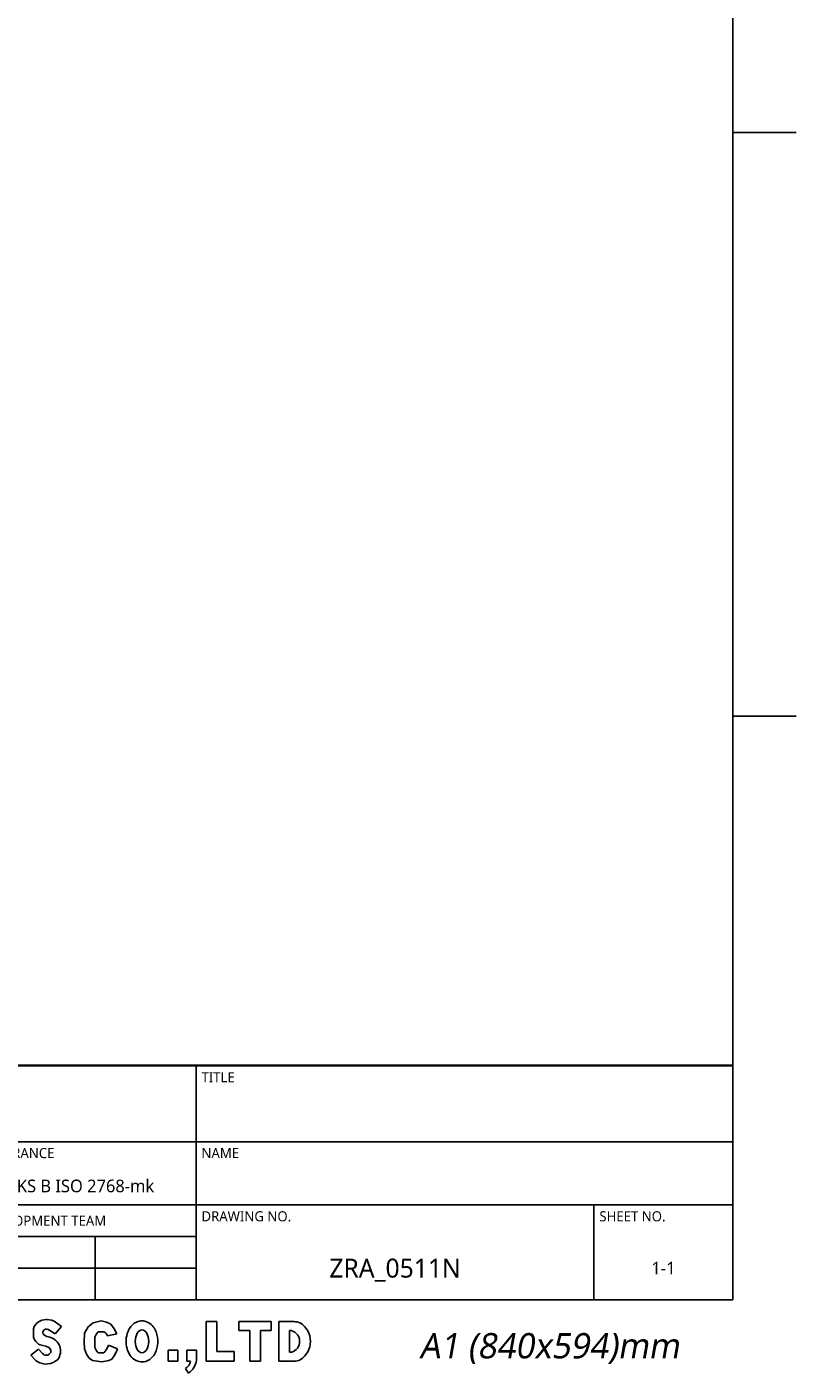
# Model space of a CAD drawing. Header units: millimetres. Extents: x 12 to 2508, y 25 to 1770.
# Tile 23 of 54: x 2125 to 2490, y 25 to 664. Entities that reach past the tile are written whole.
import ezdxf

# ---------------------------------------------------------------- set-up
doc = ezdxf.new("R2010")
doc.units = ezdxf.units.MM
doc.styles.add('TEXTSTYLE_2', font='malgun.ttf')
doc.styles.add('TEXTSTYLE_6', font='malgun.ttf')

# ---------------------------------------------------------------- blocks, each defined once
blk = doc.blocks.new('TABLE_BL0', base_point=(732.5, 38.56))
at = {"color": 134}
for p, q in [((820, 57.13), (645, 57.13)), ((645, 20), (645, 57.13)), ((820, 57), (645, 57)), ((690, 45), (690, 57)), ((735, 20), (735, 57)), ((820, 20), (820, 57.13)), ((820, 45), (645, 45)), ((663, 35), (663, 45)), ((678, 30), (678, 45)), ((700, 35), (700, 45)), ((820, 35), (645, 35)), ((798, 20), (798, 35)), ((735, 30), (645, 30)), ((660, 20), (660, 30)), ((674, 20), (674, 30)), ((690, 20), (690, 30)), ((705, 20), (705, 30)), ((719, 20), (719, 30)), ((735, 25), (645, 25)), ((820, 20), (645, 20))]:
    blk.add_line(p, q, dxfattribs=at)
at = {"color": 134, "line_spacing_factor": 0.9, "style": 'TEXTSTYLE_6'}
for s, insert, char_height, width, attachment_point in [('REF.DRAWING', (645.85, 56), 1.6, 14.4948, 1), ('PROJECT NO.', (690.85, 56), 1.6, 13.5763, 1), ('TITLE', (735.85, 56), 1.6, 5.1852, 1), ('PROJECTION', (654, 43.8), 1.6, 12.9067, 2), ('UNIT', (663.85, 44), 1.6, 5.043, 1), ('SCALE', (678.85, 44), 1.6, 6.2993, 1), ('TOLERANCE', (700.85, 44), 1.6, 12.2015, 1), ('NAME', (735.85, 44), 1.6, 6.3526, 1), ('mm', (670.5, 39), 2, 4.8889, 2), ('1/3', (689, 39), 2, 4.163, 2), ('KS B ISO 2768-mk ', (717.5, 39), 2, 24.2148, 2), ('SECTION', (661.5, 33.3), 1.6, 8.9719, 2), ('ROBOT DEVELOPMENT TEAM', (706.5, 33.3), 1.6, 30.1096, 2), ('DRAWING NO.', (735.85, 34), 1.6, 15.0815, 1), ('SHEET NO.', (798.85, 34), 1.6, 10.9926, 1), ('APPROVED', (645.85, 28.3), 1.6, 11.2296, 1), ('CADCHK', (690.85, 28.3), 1.6, 8.8, 1), ('ZRA_0511N', (766.5, 26.5), 3, 21.8778, 2), ('1-1', (809, 26), 2, 4.2074, 2), ('DESIGNED', (645.85, 23.3), 1.6, 10.5541, 1), ('CHECKED', (690.85, 23.3), 1.6, 9.6356, 1)]:
    blk.add_mtext(s, dxfattribs=dict(at, insert=insert, char_height=char_height, width=width, attachment_point=attachment_point))

msp = doc.modelspace()

# ---------------------------------------------------------------- linework, layer by layer
at = {"color": 7}
for p in [(2460, 1722), (30, 60)]:
    msp.add_line(p, (2460, 60), dxfattribs=at)
at = {"color": 134}
for p, q in [((2460, 614), (2490, 614)), ((2460, 337), (2490, 337)), ((2128.09, 47.23), (2127.81, 46.26)), ((2127.81, 46.26), (2127.81, 42.25)), ((2128.97, 48.52), (2128.09, 47.23)), ((2130.13, 49.46), (2128.97, 48.52)), ((2131.66, 50.24), (2130.13, 49.46)), ((2133.58, 50.58), (2131.66, 50.24)), ((2132.6, 45.43), (2132.89, 45.72)), ((2134.3, 50.58), (2133.58, 50.58)), ((2136.33, 50.33), (2134.3, 50.58)), ((2135.08, 45.7), (2138.04, 43.81)), ((2136.81, 50.18), (2136.33, 50.33)), ((2137.52, 49.8), (2136.81, 50.18)), ((2141.08, 47.29), (2137.52, 49.8)), ((2138.04, 43.81), (2141.08, 47.29)), ((2153.7, 47.18), (2152.06, 44.1)), ((2156.13, 49.02), (2153.7, 47.18)), ((2159.88, 50.01), (2156.13, 49.02)), ((2158.56, 44.75), (2157.71, 43.83)), ((2161.25, 44.75), (2158.56, 44.75)), ((2162.37, 49.35), (2159.88, 50.01)), ((2164.47, 48.43), (2162.37, 49.35)), ((2166.11, 46.26), (2164.47, 48.43)), ((2167.43, 43.77), (2166.11, 46.26)), ((2209.75, 49.67), (2214.88, 49.67)), ((2209.75, 30.82), (2209.75, 49.67)), ((2214.88, 49.67), (2214.88, 35.42)), ((2225.38, 49.67), (2240.68, 49.67)), ((2225.38, 45.33), (2225.38, 49.67)), ((2230.51, 45.33), (2225.38, 45.33)), ((2230.51, 30.82), (2230.51, 45.33)), ((2240.68, 45.33), (2235.56, 45.33)), ((2235.56, 45.33), (2235.56, 30.82)), ((2240.68, 49.67), (2240.68, 45.33)), ((2251.52, 49.67), (2244.23, 49.67)), ((2244.23, 49.67), (2244.23, 30.82)), ((2250.47, 45.33), (2249.35, 45.33)), ((2249.35, 45.33), (2249.35, 35.15)), ((2127.81, 42.25), (2128.15, 41.22)), ((2128.15, 41.22), (2128.94, 40.18)), ((2128.94, 40.18), (2130.22, 38.99)), ((2130.22, 38.99), (2130.88, 38.59)), ((2130.88, 38.59), (2132.13, 38.24)), ((2134.08, 42.63), (2132.94, 43.23)), ((2135.64, 42.2), (2134.08, 42.63)), ((2152.06, 44.1), (2151.8, 40.09)), ((2151.8, 40.09), (2152.06, 36.68)), ((2157.71, 43.83), (2156.92, 42.26)), ((2156.92, 37.33), (2156.92, 42.26)), ((2163.42, 38.51), (2162.57, 36.68)), ((2162.87, 42.84), (2167.43, 43.77)), ((2167.69, 36.68), (2163.42, 38.51)), ((2130.12, 36.6), (2126.46, 33.77)), ((2126.46, 33.77), (2128.95, 31.1)), ((2132.06, 34.52), (2130.12, 36.6)), ((2132.13, 38.24), (2133.61, 37.93)), ((2133.61, 37.93), (2135.35, 37.18)), ((2134.52, 33.64), (2133.94, 33.66)), ((2135.21, 34.11), (2134.52, 33.64)), ((2135.99, 34.98), (2135.21, 34.11)), ((2135.35, 37.18), (2135.61, 36.77)), ((2135.61, 36.77), (2135.76, 36.54)), ((2136.01, 35.73), (2135.99, 34.98)), ((2152.06, 36.68), (2152.91, 34.18)), ((2152.91, 34.18), (2154.23, 32.34)), ((2154.23, 32.34), (2155.87, 31.09)), ((2157.71, 35.76), (2156.92, 37.33)), ((2158.56, 34.84), (2157.71, 35.76)), ((2161.25, 34.84), (2158.56, 34.84)), ((2162.04, 35.69), (2161.25, 34.84)), ((2162.57, 36.68), (2162.04, 35.69)), ((2165, 31.75), (2166.11, 33.33)), ((2166.11, 33.33), (2166.9, 34.84)), ((2166.9, 34.84), (2167.69, 36.68)), ((2196.29, 36.07), (2191.69, 36.07)), ((2191.69, 36.07), (2191.69, 30.82)), ((2196.29, 30.82), (2196.29, 36.07)), ((2200.63, 36.07), (2205.16, 36.07)), ((2200.63, 36.07), (2200.63, 30.82)), ((2205.16, 36.07), (2205.16, 31.37)), ((2214.88, 35.42), (2223.02, 35.42)), ((2223.02, 35.42), (2223.02, 30.82)), ((2250.47, 35.15), (2249.35, 35.15)), ((2128.95, 31.1), (2129.52, 30.64)), ((2155.87, 31.09), (2160.2, 30.5)), ((2160.2, 30.5), (2163.62, 31.09)), ((2163.62, 31.09), (2165, 31.75)), ((2191.69, 30.82), (2196.29, 30.82)), ((2201.41, 25.2), (2199.91, 27.3)), ((2200.63, 30.82), (2202.42, 30.82)), ((2223.02, 30.82), (2209.75, 30.82)), ((2235.56, 30.82), (2230.51, 30.82)), ((2244.23, 30.82), (2251.52, 30.82))]:
    msp.add_line(p, q, dxfattribs=at)
for centre, radius, start, end in [((2133.55, 44.47), 1.35, 134.74062, 219.1909), ((2133.85, 44.75), 1.36, 72.29606, 134.73032), ((2133.33, 42.79), 3.39, 56.06187, 76.24254), ((2159.66, 41.77), 3.39, 18.43988, 61.85517), ((2248.84, 40.24), 5.34, 287.75009, 72.24991), ((2250.99, 40.03), 9.65, 68.74298, 86.87929), ((2248.84, 40.24), 10.44, 302.773, 57.227), ((2134.19, 45.08), 2.24, 220.88185, 236.01823), ((2133.8, 35.65), 6.8, 323.58635, 75.19713), ((2134.08, 36.45), 2.79, 222.20895, 267.14673), ((2134.64, 35.76), 1.37, 358.24839, 34.75986), ((2133.74, 37.72), 8.24, 239.20005, 312.20086), ((2196.37, 32.47), 6.27, 304.33206, 344.70985), ((2196.37, 32.47), 8.85, 304.70198, 352.8342), ((2250.99, 40.46), 9.65, 273.12071, 291.25702)]:
    msp.add_arc(centre, radius, start, end, dxfattribs=at)
msp.add_ellipse((2179.3, 40.24), major_axis=(0, 5.41), ratio=0.59491, dxfattribs=at)
msp.add_open_spline([(2179.3, 49.96), (2178.49, 49.96), (2177.68, 49.8), (2176.24, 49.22), (2175.6, 48.82), (2174.53, 47.91), (2174.08, 47.4), (2172.85, 45.66), (2172.33, 44.32), (2171.75, 41.56), (2171.69, 40.14), (2171.99, 37.47), (2172.32, 36.22), (2173.33, 34.06), (2173.96, 33.11), (2175.5, 31.7), (2176.31, 31.17), (2178.21, 30.52), (2179.29, 30.42), (2181.33, 30.76), (2182.26, 31.17), (2183.78, 32.24), (2184.38, 32.88), (2185.36, 34.24), (2185.73, 34.96), (2186.66, 37.36), (2186.91, 39.14), (2186.73, 42.66), (2186.32, 44.41), (2184.99, 46.83), (2184.39, 47.63), (2182.8, 49), (2181.78, 49.58), (2180.18, 49.92), (2179.74, 49.96), (2179.3, 49.96)], degree=3, knots=[0, 0, 0, 0, 0.233163, 0.233163, 0.466326, 0.466326, 0.699489, 0.699489, 1.229357, 1.229357, 1.759225, 1.759225, 2.239863, 2.239863, 2.642737, 2.642737, 2.94077, 2.94077, 3.238803, 3.238803, 3.536836, 3.536836, 3.834869, 3.834869, 4.132902, 4.132902, 4.795938, 4.795938, 5.458973, 5.458973, 5.808158, 5.808158, 6.157343, 6.157343, 6.283185, 6.283185, 6.283185, 6.283185], dxfattribs=at)

# ---------------------------------------------------------------- block references
at = {"xscale": 3, "yscale": 3, "zscale": 3}
msp.add_blockref('TABLE_BL0', (2197.5, 115.69), dxfattribs=at)

# ---------------------------------------------------------------- texts
at = {"color": 134, "insert": (2372.74, 44.17), "char_height": 12, "width": 192.6667, "attachment_point": 2, "line_spacing_factor": 0.9, "style": 'TEXTSTYLE_2'}
msp.add_mtext('\\Q10.0;A1 (840x594)mm', dxfattribs=at)

doc.saveas('drawing.dxf')
